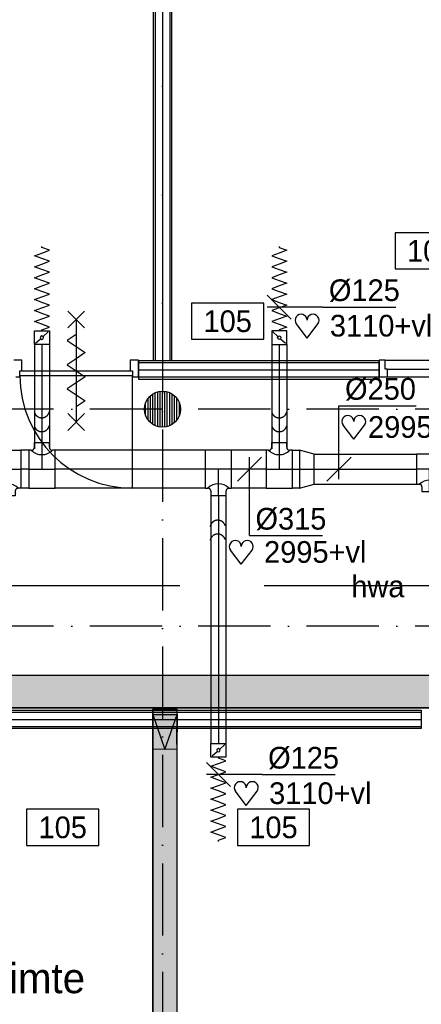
# Model space of a CAD drawing. Extents: x -1448 to 118900, y -195097 to 442500.
# Tile 53 of 103: x 54480 to 57814, y 409032 to 417206. Entities that reach past the tile are written whole.
import ezdxf
from ezdxf.enums import TextEntityAlignment as Align

# ---------------------------------------------------------------- set-up
doc = ezdxf.new("R2010")
doc.units = 0
doc.header["$LTSCALE"] = 100
for name, pattern in [('2322122', [47, 40, -7]), ('CENTER2', [11.25, 7.5, -1.25, 1.25, -1.25]), ('CENTER4', [5, 3.125, -0.625, 0.625, -0.625]), ('DASHDOT', [9, 6, -1.5, 0, -1.5]), ('LURETOUR', [6, 4, -2])]:
    doc.linetypes.add(name, pattern=pattern)
doc.layers.get('0').update_dxf_attribs({"linetype": 'CONTINUOUS'})
for name, color, linetype in [('AL$7----_STRAMIEN', 1, 'DASHDOT'), ('AL22----_BINNENWAND', 7, 'CONTINUOUS'), ('ALL-----_REFLIJNEN', 8, 'CONTINUOUS'), ('BOUW', 8, 'CONTINUOUS'), ('KABELGOOT1', 8, 'CONTINUOUS'), ('WL521---', 4, 'CONTINUOUS'), ('WL570---_HARTLIJN', 1, 'CONTINUOUS'), ('WL570---_RETOUR', 3, 'CONTINUOUS'), ('WM521---', 1, 'CONTINUOUS'), ('WM570---', 1, 'CONTINUOUS')]:
    doc.layers.add(name, color=color, linetype=linetype)
doc.styles.add('BURO-018', font='BUROFONT.shx', dxfattribs={"height": 180})
doc.styles.add('BURO-025', font='BUROFONT.shx', dxfattribs={"height": 250})
pattern_1 = [(0, (0, 558400.235), (15.875, 31.75), [0, -31.75])]

# ---------------------------------------------------------------- blocks, each defined once
blk = doc.blocks.new('LU-1D-F-7D2BC')
at = {"color": 0, "linetype": 'CONTINUOUS'}
for p, q in [((-350, 0), (-341.2, 0)), ((-341.2, 0), (-318.5, 62.5)), ((-318.5, 62.5), (-295.7, 0)), ((-295.7, 0), (-273, -62.5)), ((-273, -62.5), (-250.2, 0)), ((-250.2, 0), (-227.5, 62.5)), ((-227.5, 62.5), (-204.7, 0)), ((-204.7, 0), (-182, -62.5)), ((-182, -62.5), (-159.2, 0)), ((-159.2, 0), (-136.5, 62.5)), ((-136.5, 62.5), (-113.7, 0)), ((-113.7, 0), (-91, -62.5)), ((-91, -62.5), (-68.2, 0)), ((-68.2, 0), (-45.5, 62.5)), ((-45.5, 62.5), (-22.7, 0)), ((-22.7, 0), (0, -62.5)), ((0, -62.5), (22.7, 0)), ((22.7, 0), (45.5, 62.5)), ((45.5, 62.5), (68.2, 0)), ((68.2, 0), (91, -62.5)), ((91, -62.5), (113.7, 0)), ((113.7, 0), (136.5, 62.5)), ((136.5, 62.5), (159.2, 0)), ((159.2, 0), (182, -62.5)), ((182, -62.5), (204.7, 0)), ((204.7, 0), (227.5, 62.5)), ((227.5, 62.5), (250.2, 0)), ((250.2, 0), (273, -62.5)), ((273, -62.5), (295.7, 0)), ((295.7, 0), (318.5, 62.5)), ((318.5, 62.5), (341.2, 0)), ((341.2, 0), (350, 0))]:
    blk.add_line(p, q, dxfattribs=at)
blk = doc.blocks.new('LU-1D-KL-7D70')
at = {"color": 0, "linetype": 'CONTINUOUS'}
for p, q in [((-56.4, 62.5), (-56.4, -62.5)), ((56.4, 62.5), (-56.4, 62.5)), ((47, 52), (9.5, 10.5)), ((56.4, -62.5), (56.4, 62.5)), ((-56.4, -62.5), (56.4, -62.5)), ((-9.5, -10.5), (-47, -52))]:
    blk.add_line(p, q, dxfattribs=at)
blk.add_circle((0, 0), 14.1, dxfattribs=at)
blk = doc.blocks.new('LU-1D-K-7D')
at = {"color": 0, "linetype": 'CONTINUOUS'}
for p, q in [((-0.5, 62.5), (0.5, 62.5)), ((-0.5, -62.5), (0.5, -62.5))]:
    blk.add_line(p, q, dxfattribs=at)
at = {"layer": 'WL570---_HARTLIJN', "linetype": 'CENTER2'}
blk.add_line((-0.5, 0), (0.5, 0), dxfattribs=at)
blk = doc.blocks.new('LU-ORND')
at = {"color": 0, "linetype": 'CONTINUOUS'}
for p, q in [((-3, 1.5), (-3, -1.5)), ((3, 1.5), (-3, 1.5)), ((3, -1.5), (3, 1.5)), ((-3, -1.5), (3, -1.5))]:
    blk.add_line(p, q, dxfattribs=at)
blk = doc.blocks.new('EH100000')
at = {"linetype": 'BYBLOCK'}
for p, q in [((1, 0.5), (0, 0.5)), ((1, 0.5, 1), (0, 0.5, 1)), ((0, -0.5, 1), (1, -0.5, 1)), ((1, -0.5), (0, -0.5))]:
    blk.add_line(p, q, dxfattribs=at)
at = {"linetype": 'BYBLOCK', "invisible_edges": 15}
for points in [[(1, -0.5), (0, -0.5), (0, 0.5), (1, 0.5)], [(0, 0.5), (1, 0.5), (1, 0.5, 1), (0, 0.5, 1)], [(0, -0.5, 1), (1, -0.5, 1), (1, -0.5), (0, -0.5)]]:
    blk.add_3dface(points, dxfattribs=at)
blk = doc.blocks.new('EH100001')
at = {"linetype": 'BYBLOCK'}
for p, q in [((1, 0.5, 1), (0, 0.5, 1)), ((0, -0.5, 1), (1, -0.5, 1))]:
    blk.add_line(p, q, dxfattribs=at)
blk.add_lwpolyline([(0, -0.5), (1, 0), (0, 0.5)], dxfattribs=at)
blk.add_lwpolyline([(0, -0.5), (1, 0), (0, 0.5)], dxfattribs=at)
blk.add_lwpolyline([(1, -0.5), (0, -0.5), (0, 0.5), (1, 0.5)], close=True, dxfattribs=at)
at = {"linetype": 'BYBLOCK', "invisible_edges": 15}
for points in [[(1, -0.5), (0, -0.5), (0, 0.5), (1, 0.5)], [(0, 0.5), (1, 0.5), (1, 0.5, 1), (0, 0.5, 1)], [(0, -0.5, 1), (1, -0.5, 1), (1, -0.5), (0, -0.5)]]:
    blk.add_3dface(points, dxfattribs=at)
blk = doc.blocks.new('EH100005')
blk.add_lwpolyline([(-1, -0.5), (0, -0.5), (0, 0.5), (-1, 0.5)])
blk = doc.blocks.new('LU-1D-K-13B')
at = {"color": 0, "linetype": 'CONTINUOUS'}
for p, q in [((-0.5, 157.5), (0.5, 157.5)), ((-0.5, -157.5), (0.5, -157.5))]:
    blk.add_line(p, q, dxfattribs=at)
at = {"layer": 'WL570---_HARTLIJN', "linetype": 'CENTER2'}
blk.add_line((-0.5, 0), (0.5, 0), dxfattribs=at)
blk = doc.blocks.new('LU-1D-T-5A-13B7D5ADADD')
at = {"color": 0, "linetype": 'CONTINUOUS'}
for p, q in [((-62.5, 182.7), (-62.5, 221.6)), ((-62.5, 221.6), (62.5, 221.6)), ((62.5, 182.7), (62.5, 221.6)), ((-87.7, 157.5), (-109.1, 157.5)), ((-109.1, 157.5), (-109.1, -157.5)), ((109.1, 157.5), (87.7, 157.5)), ((109.1, -157.5), (109.1, 157.5)), ((-109.1, -157.5), (109.1, -157.5))]:
    blk.add_line(p, q, dxfattribs=at)
at = {"color": 0, "linetype": 'CONTINUOUS', "flags": 128}
for points in [[(-87.7, 157.5, 0.02182), (-84.9, 157.6, 0.037214), (-83.3, 157.9, 0.006436), (-80, 158.7, 0.02182), (-79.1, 159, 0.02182), (-77.1, 159.9, 0.02182), (-75.1, 160.9, 0.02182), (-73.2, 162.1, 0.02182), (-71.5, 163.4, 0.02182), (-69.9, 164.9, 0.02182), (-68.4, 166.5, 0.02182), (-67.1, 168.2, 0.02182), (-65.9, 170.1, 0.02182), (-64.9, 172.1, 0.02182), (-64, 174.1, 0.02182), (-63.7, 175, 0.006436), (-62.9, 178.3, 0.037214), (-62.6, 179.9, 0.02182), (-62.5, 182.7)], [(62.5, 182.7, 0.02182), (62.6, 179.9, 0.037214), (62.9, 178.3, 0.006436), (63.7, 175, 0.02182), (64, 174.1, 0.02182), (64.9, 172.1, 0.02182), (65.9, 170.1, 0.02182), (67.1, 168.2, 0.02182), (68.4, 166.5, 0.02182), (69.9, 164.9, 0.02182), (71.5, 163.4, 0.02182), (73.2, 162.1, 0.02182), (75.1, 160.9, 0.02182), (77.1, 159.9, 0.02182), (79.1, 159, 0.02182), (80, 158.7, 0.006436), (83.3, 157.9, 0.037214), (84.9, 157.6, 0.02182), (87.7, 157.5)]]:
    blk.add_lwpolyline(points, format="xyb", dxfattribs=at)
at = {"color": 0, "linetype": 'CONTINUOUS'}
blk.add_arc((0, 245.2), 124, 225, 315, dxfattribs=at)
at = {"layer": 'WL570---_HARTLIJN', "linetype": 'CENTER4'}
for p, q in [((0, 221.6), (0, 0)), ((-109.1, 0), (109.1, 0))]:
    blk.add_line(p, q, dxfattribs=at)
blk = doc.blocks.new('LU-1D-VCH-13BFA783C')
at = {"color": 0, "linetype": 'CONTINUOUS'}
for p, q in [((0, -157.5), (0, 157.5)), ((0, 157.5), (60, 157.5)), ((60, 157.5), (60, -157.5)), ((180.1, 125), (60, 157.5)), ((180.1, -125), (180.1, 125)), ((60, -157.5), (0, -157.5)), ((60, -157.5), (180.1, -125))]:
    blk.add_line(p, q, dxfattribs=at)
at = {"layer": 'WL570---_HARTLIJN', "linetype": 'CENTER4'}
blk.add_line((0, 0), (180.1, 0), dxfattribs=at)
blk = doc.blocks.new('LU-1D-T-5A-FA7D5ADAB9')
at = {"color": 0, "linetype": 'CONTINUOUS'}
for p, q in [((-62.5, 145), (-62.5, 185.3)), ((62.5, 185.3), (-62.5, 185.3)), ((62.5, 145), (62.5, 185.3)), ((-82.5, 125), (-109.1, 125)), ((-109.1, 125), (-109.1, -125)), ((109.1, 125), (82.5, 125)), ((109.1, -125), (109.1, 125)), ((-109.1, -125), (109.1, -125))]:
    blk.add_line(p, q, dxfattribs=at)
at = {"color": 0, "linetype": 'CONTINUOUS', "flags": 128}
for points in [[(-82.5, 125, 0.02182), (-80.3, 125.1, 0.037214), (-79, 125.3, 0.006436), (-76.4, 126, 0.02182), (-75.7, 126.2, 0.02182), (-74, 126.9, 0.02182), (-72.5, 127.7, 0.02182), (-71, 128.6, 0.02182), (-69.6, 129.7, 0.02182), (-68.4, 130.9, 0.02182), (-67.2, 132.1, 0.02182), (-66.1, 133.5, 0.02182), (-65.2, 135, 0.02182), (-64.4, 136.5, 0.02182), (-63.7, 138.2, 0.02182), (-63.5, 138.9, 0.006436), (-62.8, 141.5, 0.037214), (-62.6, 142.8, 0.02182), (-62.5, 145)], [(62.5, 145, 0.02182), (62.6, 142.8, 0.037214), (62.8, 141.5, 0.006436), (63.5, 138.9, 0.02182), (63.7, 138.2, 0.02182), (64.4, 136.5, 0.02182), (65.2, 135, 0.02182), (66.1, 133.5, 0.02182), (67.2, 132.1, 0.02182), (68.4, 130.9, 0.02182), (69.6, 129.7, 0.02182), (71, 128.6, 0.02182), (72.5, 127.7, 0.02182), (74, 126.9, 0.02182), (75.7, 126.2, 0.02182), (76.4, 126, 0.006436), (79, 125.3, 0.037214), (80.3, 125.1, 0.02182), (82.5, 125)]]:
    blk.add_lwpolyline(points, format="xyb", dxfattribs=at)
at = {"color": 0, "linetype": 'CONTINUOUS'}
blk.add_arc((0, 207.5), 116.7, 225, 315, dxfattribs=at)
at = {"layer": 'WL570---_HARTLIJN', "linetype": 'CENTER4'}
for p, q in [((0, 185.3), (0, 0)), ((-109.1, 0), (109.1, 0))]:
    blk.add_line(p, q, dxfattribs=at)
blk = doc.blocks.new('LU-1D-K-FA')
at = {"color": 0, "linetype": 'CONTINUOUS'}
for p, q in [((-0.5, 125), (0.5, 125)), ((-0.5, -125), (0.5, -125))]:
    blk.add_line(p, q, dxfattribs=at)
at = {"layer": 'WL570---_HARTLIJN', "linetype": 'CENTER2'}
blk.add_line((-0.5, 0), (0.5, 0), dxfattribs=at)
blk = doc.blocks.new('LU-1D-T--5A-13B7D5-Q1')
at = {"color": 0, "linetype": 'CONTINUOUS'}
for p, q in [((-109.1, -157.5), (-109.1, 157.5)), ((-109.1, 157.5), (109.1, 157.5)), ((109.1, 157.5), (109.1, -157.5)), ((-87.7, -157.5), (-109.1, -157.5)), ((109.1, -157.5), (87.7, -157.5)), ((-62.5, -182.7), (-62.5, -221.6)), ((62.5, -221.6), (-62.5, -221.6)), ((62.5, -182.7), (62.5, -221.6))]:
    blk.add_line(p, q, dxfattribs=at)
at = {"color": 0, "linetype": 'CONTINUOUS', "flags": 128}
for points in [[(-62.5, -182.7, 0.02182), (-62.6, -179.9, 0.037214), (-62.9, -178.3, 0.006436), (-63.7, -175, 0.02182), (-64, -174.1, 0.02182), (-64.9, -172.1, 0.02182), (-65.9, -170.1, 0.02182), (-67.1, -168.2, 0.02182), (-68.4, -166.5, 0.02182), (-69.9, -164.9, 0.02182), (-71.5, -163.4, 0.02182), (-73.2, -162.1, 0.02182), (-75.1, -160.9, 0.02182), (-77.1, -159.9, 0.02182), (-79.1, -159, 0.02182), (-80, -158.7, 0.006436), (-83.3, -157.9, 0.037214), (-84.9, -157.6, 0.02182), (-87.7, -157.5)], [(87.7, -157.5, 0.02182), (84.9, -157.6, 0.037214), (83.3, -157.9, 0.006436), (80, -158.7, 0.02182), (79.1, -159, 0.02182), (77.1, -159.9, 0.02182), (75.1, -160.9, 0.02182), (73.2, -162.1, 0.02182), (71.5, -163.4, 0.02182), (69.9, -164.9, 0.02182), (68.4, -166.5, 0.02182), (67.1, -168.2, 0.02182), (65.9, -170.1, 0.02182), (64.9, -172.1, 0.02182), (64, -174.1, 0.02182), (63.7, -175, 0.006436), (62.9, -178.3, 0.037214), (62.6, -179.9, 0.02182), (62.5, -182.7)]]:
    blk.add_lwpolyline(points, format="xyb", dxfattribs=at)
at = {"color": 0, "linetype": 'CONTINUOUS'}
blk.add_arc((0, -245.2), 124, 45, 135, dxfattribs=at)
at = {"layer": 'WL570---_HARTLIJN', "linetype": 'CENTER4'}
for p, q in [((-109.1, 0), (109.1, 0)), ((0, -221.6), (0, 0))]:
    blk.add_line(p, q, dxfattribs=at)
blk = doc.blocks.new('HART')
at = {"color": 1}
for q in [(-39.7, 52.4), (39.7, 52.4)]:
    blk.add_line((0, 0), q, dxfattribs=at)
for centre, start, end in [((-22.1, 65.7), 0, 217.1867), ((22.1, 65.7), 322.8133, 180)]:
    blk.add_arc(centre, 22.1, start, end, dxfattribs=at)
blk = doc.blocks.new('*U121', base_point=(56192.4, 52813.5))
at = {"color": 0, "linetype": 'CONTINUOUS'}
for p, q in [((56229.6, 52713.8), (56030.2, 52913.2)), ((56492.4, 52813.5), (56029.9, 52813.5)), ((56492.4, 52813.5), (57098.8, 52813.5))]:
    blk.add_line(p, q, dxfattribs=at)
at = {"layer": 'WM570---', "linetype": 'CONTINUOUS', "style": 'BURO-018'}
blk.add_text('%%c125', height=180, dxfattribs=at).set_placement((56542.4, 52863.5))
blk = doc.blocks.new('2322122-5')
at = {"layer": 'WM521---', "color": 0, "style": 'BURO-018'}
blk.add_text('hwa', height=180, rotation=360, dxfattribs=at).set_placement((57453.7, 412505), align=Align.MIDDLE)

msp = doc.modelspace()

# ---------------------------------------------------------------- hatches: boundary and pattern name
at = {"layer": 'KABELGOOT1'}
h = msp.add_hatch(dxfattribs=at)
h.set_pattern_fill('DOTS', color=256, scale=20, style=0)
h.set_pattern_definition(pattern_1)
h.paths.add_polyline_path([(59286.1, 411492.3), (59361.1, 411417.3), (59361.1, 411492.3)])
h.paths.add_polyline_path([(59361.1, 411762.3), (32386.1, 411762.3), (32386.1, 411492.3), (59361.1, 411492.3)])
h = msp.add_hatch(dxfattribs=at)
h.set_pattern_fill('DOTS', color=256, scale=20, style=0)
h.set_pattern_definition(pattern_1)
h.paths.add_polyline_path([(55786.1, 411481.3), (55586.1, 411481.3), (55586.1, 411421.3), (55586.1, 405106.3), (55786.1, 405106.3)])

# ---------------------------------------------------------------- linework, layer by layer
at = {"layer": 'AL$7----_STRAMIEN', "color": 1}
for p, q in [((88065.4, 413972.7), (47396.4, 413972.7)), ((88065.4, 412172.7), (2467.7, 412172.7))]:
    msp.add_line(p, q, dxfattribs=at)
msp.add_lwpolyline([(55665.4, 439905.7), (55665.4, 402583.9)], dxfattribs=at)
at = {"layer": 'AL22----_BINNENWAND', "color": 8}
for p, q in [((55590.4, 414372.7), (55590.4, 421082.7)), ((55740.4, 421082.7), (55740.4, 414372.7)), ((51716.5, 411472.7), (57814.3, 411472.7)), ((57814.3, 411322.7), (51716.5, 411322.7))]:
    msp.add_line(p, q, dxfattribs=at)
at = {"layer": 'AL22----_BINNENWAND', "color": 8, "linetype": 'CONTINUOUS'}
for p, q in [((55605.4, 421082.7), (55605.4, 414372.7)), ((55725.4, 421082.7), (55725.4, 414372.7)), ((51716.5, 411457.7), (57814.3, 411457.7)), ((51716.5, 411337.7), (57814.3, 411337.7))]:
    msp.add_line(p, q, dxfattribs=at)
at = {"layer": 'ALL-----_REFLIJNEN', "color": 8, "linetype": 'CONTINUOUS'}
for p, q in [((55665.4, 421082.7), (55665.4, 414372.7)), ((54498.4, 414379.7), (54431.4, 414379.7)), ((54498.4, 414291.7), (54498.4, 414379.7)), ((55465.4, 414379.7), (55398.4, 414379.7)), ((55398.4, 414379.7), (55398.4, 414291.7)), ((55465.4, 414240.7), (55465.4, 414379.7)), ((57465.4, 414372.7), (55465.4, 414372.7)), ((55465.4, 414372.7), (55465.4, 414222.7)), ((57465.4, 414357.7), (55465.4, 414357.7)), ((55740.4, 414372.7), (55590.4, 414372.7)), ((57465.4, 414222.7), (57465.4, 414372.7)), ((54448.4, 414240.7), (54481.4, 414240.7)), ((54448.4, 414240.7), (54481.4, 414240.7)), ((54481.4, 414291.7), (55415.4, 414291.7)), ((54481.4, 414240.7), (54481.4, 414291.7)), ((54481.4, 414291.7), (54498.4, 414291.7)), ((54481.4, 414251.7), (55415.4, 414251.7)), ((55398.4, 414291.7), (55415.4, 414291.7)), ((55415.4, 414291.7), (55415.4, 414240.7)), ((55415.4, 413317.7), (55415.4, 414251.7)), ((55415.4, 414240.7), (55465.4, 414240.7)), ((57465.4, 414297.7), (55465.4, 414297.7)), ((57465.4, 414237.7), (55465.4, 414237.7)), ((55465.4, 414222.7), (57465.4, 414222.7)), ((55545.6, 413882.7), (55545.6, 414062.7)), ((55565.6, 413860.9), (55565.6, 414084.5)), ((55585.6, 413845.8), (55585.6, 414099.6)), ((55605.6, 413835.3), (55605.6, 414110.2)), ((55625.6, 413828.2), (55625.6, 414117.3)), ((55645.6, 413824.1), (55645.6, 414121.4)), ((55665.6, 413822.7), (55665.6, 414122.7)), ((55685.6, 413824.1), (55685.6, 414121.4)), ((55705.6, 413828.2), (55705.6, 414117.3)), ((55725.6, 413835.3), (55725.6, 414110.2)), ((55745.6, 413845.8), (55745.6, 414099.6)), ((55765.6, 413860.9), (55765.6, 414084.5)), ((55785.6, 413882.7), (55785.6, 414062.7)), ((55525.6, 413918.9), (55525.6, 414026.6)), ((55805.6, 413918.9), (55805.6, 414026.6)), ((57814.3, 411472.7), (57814.3, 411322.7)), ((51716.5, 411397.7), (57814.3, 411397.7))]:
    msp.add_line(p, q, dxfattribs=at)
for points in [[(54878.4, 414786.7), (55018.4, 414646.7)], [(55018.4, 414786.7), (54878.4, 414646.7)], [(54948.4, 414716.7), (54948.4, 413866.7)], [(54948.4, 414591.7), (54873.4, 414541.7), (55023.4, 414441.7), (54948.4, 414391.7)], [(54948.4, 414391.7), (54873.4, 414341.7), (55023.4, 414241.7), (54948.4, 414191.7)], [(57465.4, 414379.7), (57465.4, 414240.7), (57532.4, 414240.7), (57532.4, 414303.7), (57515.4, 414303.7), (57515.4, 414379.7), (57465.4, 414379.7)], [(57515.4, 414379.7), (58565.4, 414379.7)], [(57532.4, 414303.7), (58548.4, 414303.7)], [(57532.4, 414240.7), (58548.4, 414240.7)], [(54948.4, 414191.7), (54873.4, 414141.7), (55023.4, 414041.7), (54948.4, 413991.7)], [(54878.4, 413936.7), (55018.4, 413796.7)], [(55018.4, 413936.7), (54878.4, 413796.7)]]:
    msp.add_lwpolyline(points, dxfattribs=at)
msp.add_circle((55665.6, 413972.7), 150, dxfattribs=at)
msp.add_arc((55415.4, 414251.7), 934, 180, 270, dxfattribs=at)
at = {"layer": 'WL521---', "linetype": '2322122'}
msp.add_line((65210.6, 412505), (49696.8, 412505), dxfattribs=at)
at = {"layer": 'WL570---_RETOUR', "linetype": 'LURETOUR'}
for centre, radius, start, end in [((54663, 413966), 64.8, 196.83352, 347.83885), ((56634.8, 413966), 65.1, 195.9767, 344.413), ((54663, 413850.9), 64.8, 196.83352, 347.83885), ((56634.9, 413850), 64.2, 194.0741, 345.53371), ((56124.4, 412986.1), 64.8, 16.83352, 167.83885), ((56124.4, 412871), 64.8, 16.83352, 167.83885)]:
    msp.add_arc(centre, radius, start, end, dxfattribs=at)
at = {"layer": 'WM570---', "color": 1}
for p, q in [((57130.9, 413392.6), (57130.9, 414001)), ((57130.9, 414001), (57770.8, 414001)), ((56287.6, 413374.1), (56487, 413573.5)), ((56387.3, 412923), (56387.3, 413573.8)), ((57031.2, 413374.1), (57230.6, 413573.5)), ((56387.3, 412923), (56993.7, 412923))]:
    msp.add_line(p, q, dxfattribs=at)

# ---------------------------------------------------------------- block references
at = {"layer": 'KABELGOOT1', "xscale": 12339.99999999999, "yscale": 270, "zscale": 60}
msp.add_blockref('EH100000', (46946.1, 411627.3, 3650), dxfattribs=at)
at = {"layer": 'KABELGOOT1', "extrusion": (0.000648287, 0.707106, 0.707107), "xscale": 410.1219330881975, "yscale": 200, "zscale": 60, "rotation": 89.99999999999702}
msp.add_blockref('EH100001', (-55308.8, -288416.3, 293518.2), dxfattribs=at)
at = {"layer": 'KABELGOOT1', "yscale": 200, "zscale": 60}
for name, xscale, rotation in [('EH100000', 6374.999999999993, 270), ('EH100005', 60, 90)]:
    msp.add_blockref(name, (55686.1, 411481.3, 3650), dxfattribs=dict(at, xscale=xscale, rotation=rotation))
at = {"layer": 'WL570---_RETOUR', "linetype": 'LURETOUR'}
for name, p, xscale, rotation in [('LU-1D-F-7D2BC', (54664, 414972.8), -1, 270), ('LU-1D-K-7D', (54664, 414077.1), 865.5359073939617, 270), ('LU-1D-K-7D', (56634.6, 414077.1), 865.5359073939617, 270), ('LU-1D-K-13B', (54521.9, 413473.8), 65.98912628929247, 180), ('LU-1D-K-13B', (55396.9, 413473.8), 1247.67167371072, 180), ('LU-1D-K-13B', (56382.2, 413473.8), 286.5915882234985, 180), ('LU-1D-K-7D', (56129.9, 412226.9), 2057.808044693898, 270), ('LU-1D-F-7D2BC', (56129.9, 410735.1), -1, 270)]:
    msp.add_blockref(name, p, dxfattribs=dict(at, xscale=xscale, rotation=rotation))
for name, p, rotation in [('LU-1D-F-7D2BC', (56634.6, 414972.8), 270), ('LU-1D-T-5A-13B7D5ADADD', (56129.9, 413473.8), 180), ('LU-1D-T-5A-FA7D5ADAB9', (57882.2, 413473.8), 180)]:
    msp.add_blockref(name, p, dxfattribs=dict(at, rotation=rotation))
at = {"layer": 'WL570---_RETOUR', "linetype": 'CONTINUOUS', "xscale": -1}
for p, rotation in [((54664, 414566.4), 90.0000000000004), ((56129.9, 411141.5), 89.9999999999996)]:
    msp.add_blockref('LU-1D-KL-7D70', p, dxfattribs=dict(at, rotation=rotation))
at = {"layer": 'WL570---_RETOUR', "linetype": 'CONTINUOUS', "rotation": 90.0000000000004}
msp.add_blockref('LU-1D-KL-7D70', (56634.6, 414566.4), dxfattribs=at)
at = {"layer": 'WL570---_RETOUR', "linetype": 'LURETOUR'}
for name, p in [('LU-1D-T-5A-13B7D5ADADD', (54664, 413473.8)), ('LU-1D-T-5A-13B7D5ADADD', (56634.6, 413473.8)), ('LU-1D-T--5A-13B7D5-Q1', (54379.9, 413473.8)), ('LU-1D-VCH-13BFA783C', (56743.7, 413473.8))]:
    msp.add_blockref(name, p, dxfattribs=at)
at = {"layer": 'WL570---_RETOUR', "linetype": 'LURETOUR', "xscale": 849.3498058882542}
msp.add_blockref('LU-1D-K-FA', (57348.5, 413473.8), dxfattribs=at)
at = {"layer": 'WM521---'}
msp.add_blockref('2322122-5', (0, 0), dxfattribs=at)
at = {"layer": 'WM570---'}
ref = msp.add_blockref('LU-ORND', (57896.4, 415286.7), dxfattribs=dict(at, xscale=100, yscale=100, zscale=100))
ref.add_attrib('LU_TEXT1', '105', dxfattribs={"layer": '0', "color": 1, "linetype": 'CONTINUOUS', "height": 180, "style": 'BURO-018'}).set_placement((57896.4, 415286.7), align=Align.MIDDLE)
at = {"layer": 'WM570---', "linetype": 'LURETOUR'}
for p in [(56697.1, 414820), (56192.4, 410939.4)]:
    msp.add_blockref('*U121', p, dxfattribs=at)
at = {"layer": 'WM570---'}
ref = msp.add_blockref('LU-ORND', (56206.6, 414702.8), dxfattribs=dict(at, xscale=100, yscale=100, zscale=100))
ref.add_attrib('LU_TEXT1', '105', dxfattribs={"layer": '0', "color": 1, "linetype": 'CONTINUOUS', "height": 180, "style": 'BURO-018'}).set_placement((56206.6, 414702.8), align=Align.MIDDLE)
at = {"layer": 'WM570---', "xscale": 2.25, "yscale": 2.25, "zscale": 2.25}
for p in [(56866, 414563.4), (57253.5, 413722.5), (56319.4, 412685), (56361.3, 410682.9)]:
    msp.add_blockref('HART', p, dxfattribs=at)
at = {"layer": 'WM570---'}
ref = msp.add_blockref('LU-ORND', (54837, 410501.5), dxfattribs=dict(at, xscale=100, yscale=100, zscale=100))
ref.add_attrib('LU_TEXT1', '105', dxfattribs={"layer": '0', "color": 1, "linetype": 'CONTINUOUS', "height": 180, "style": 'BURO-018'}).set_placement((54837, 410501.5), align=Align.MIDDLE)
ref = msp.add_blockref('LU-ORND', (56587, 410501.5), dxfattribs=dict(at, xscale=100, yscale=100, zscale=100))
ref.add_attrib('LU_TEXT1', '105', dxfattribs={"layer": '0', "color": 1, "linetype": 'CONTINUOUS', "height": 180, "style": 'BURO-018'}).set_placement((56587, 410501.5), align=Align.MIDDLE)

# ---------------------------------------------------------------- texts
at = {"layer": 'BOUW', "style": 'BURO-025'}
msp.add_text('docentenwerkruimte', height=250, dxfattribs=at).set_placement((52012.6, 409124.4))
at = {"layer": 'WM570---', "color": 1, "style": 'BURO-018'}
for s, p in [('3110+vl', (57055.4, 414575.6)), ('2995+vl', (57372, 413734.7)), ('2995+vl', (56508.8, 412697.3)), ('3110+vl', (56550.7, 410695.1))]:
    msp.add_text(s, height=180, dxfattribs=at).set_placement(p)
at = {"layer": 'WM570---', "linetype": 'CONTINUOUS', "style": 'BURO-018'}
for s, p in [('%%c250', (57180.9, 414051)), ('%%c315', (56437.3, 412973))]:
    msp.add_text(s, height=180, dxfattribs=at).set_placement(p)

doc.saveas('drawing.dxf')
